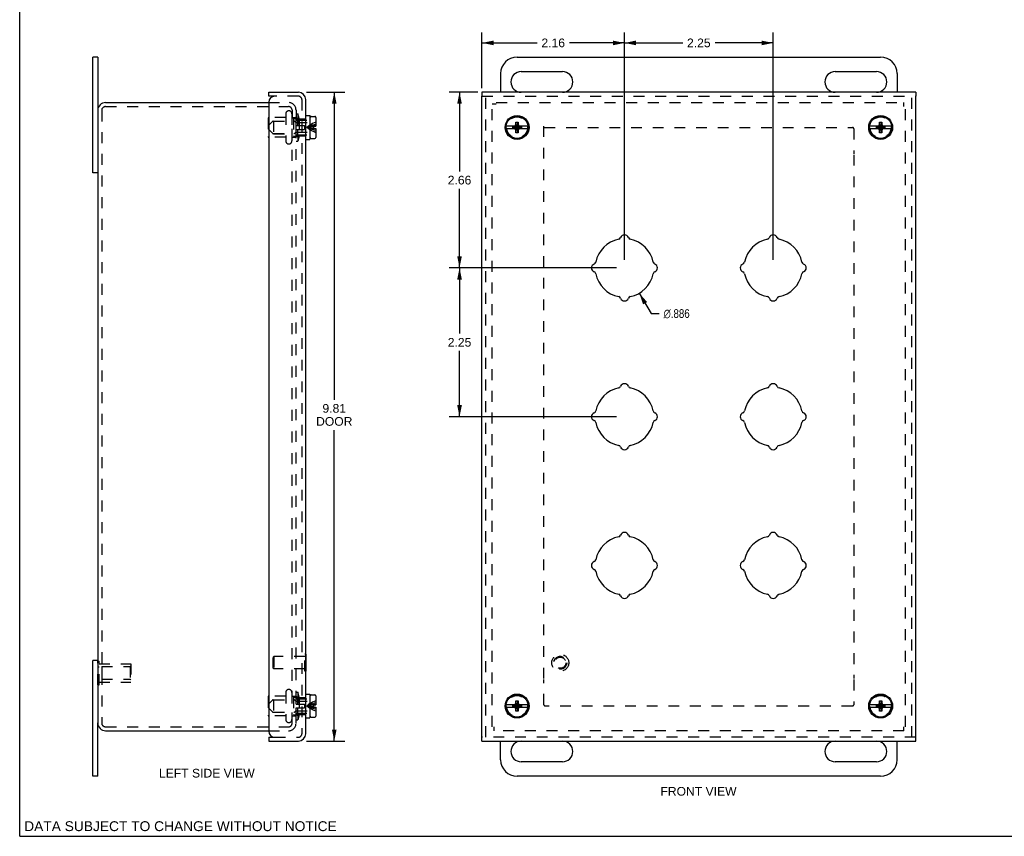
# Model space of a CAD drawing. Header units: inches. Extents: x 0 to 29.8, y 0 to 19.3.
# Tile 1 of 3: x 0 to 14.9, y 0 to 12.3. Entities that reach past the tile are written whole.
import ezdxf

# ---------------------------------------------------------------- set-up
doc = ezdxf.new("R2010")
doc.units = ezdxf.units.IN
doc.header["$LTSCALE"] = 1.638496
doc.header["$MEASUREMENT"] = 0
doc.linetypes.add('HIDDEN', pattern=[0.2, 0.1, -0.1])
doc.layers.get('0').update_dxf_attribs({"linetype": 'CONTINUOUS'})
for name, color, linetype in [('DEFAULT_2', 8, 'HIDDEN'), ('DIMENSIONS', 7, 'CONTINUOUS'), ('DOOR_ASSEMBLY', 7, 'CONTINUOUS')]:
    doc.layers.add(name, color=color, linetype=linetype)
doc.styles.get("Standard").update_dxf_attribs({"font": 'arial.ttf'})
doc.styles.add('TEXTSTYLE_1', font='gdt', dxfattribs={"width": 0.8})
doc.dimstyles.new('DIMSTYLE_1', dxfattribs={"dimtxt": 0.13143, "dimasz": 0.17524, "dimexe": 0.09, "dimexo": 0.07, "dimgap": 0.09, "dimtad": 0, "dimtih": 1, "dimtoh": 1, "dimdec": 3, "dimzin": 4, "dimdsep": 46, "dimtxsty": 'Standard', "dimblk": '_FILLED', "dimblk1": '_FILLED', "dimblk2": '_FILLED', "dimcen": 0.09, "dimadec": 3, "dimazin": 1, "dimtfac": 1, "dimtdec": 3, "dimtofl": 0, "dimtmove": 0, "dimatfit": 1, "dimldrblk": '_FILLED', "dimfxl": 0, "dimtolj": 1, "dimtzin": 4, "dimarcsym": 0})
doc.dimstyles.new('DIMSTYLE_2', dxfattribs={"dimtxt": 0.13143, "dimasz": 0.17524, "dimexe": 0.09, "dimexo": 0.07, "dimgap": 0.0375, "dimtad": 0, "dimtih": 1, "dimtoh": 1, "dimzin": 4, "dimdsep": 46, "dimtxsty": 'Standard', "dimblk": '_FILLED', "dimblk1": '_FILLED', "dimblk2": '_FILLED', "dimcen": 0.09, "dimazin": 1, "dimtfac": 1, "dimtdec": 3, "dimtofl": 0, "dimtmove": 0, "dimatfit": 3, "dimldrblk": '_FILLED', "dimfxl": 0, "dimtolj": 1, "dimtzin": 4, "dimarcsym": 0})

# ---------------------------------------------------------------- blocks, each defined once
blk = doc.blocks.new('_FILLED')
at = {"color": 0, "linetype": 'ByBlock'}
blk.add_solid([(0, 0), (-1, 0.2), (-1, -0.2)], dxfattribs=at)
blk = doc.blocks.new('*D1')
at = {"layer": 'DIMENSIONS', "color": 2, "linetype": 'Continuous'}
for p, q in [((9.373, 8.213), (9.552, 7.905)), ((9.552, 7.905), (9.675, 7.905))]:
    blk.add_line(p, q, dxfattribs=at)
at = {"layer": 'DIMENSIONS', "color": 2, "linetype": 'Continuous', "xscale": 0.1752402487, "yscale": 0.1752402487, "zscale": 0.1752402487, "rotation": 120.2599769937}
blk.add_blockref('_FILLED', (9.373, 8.213), dxfattribs=at)
at = {"layer": 'DIMENSIONS', "color": 2, "linetype": 'Continuous', "insert": (9.741, 7.971), "char_height": 0.13143, "width": 0.5324, "attachment_point": 1, "line_spacing_factor": 0.9, "style": 'TEXTSTYLE_1'}
blk.add_mtext('{\\fgdt;n}\\fArial;.886', dxfattribs=at)
blk = doc.blocks.new('*D2')
at = {"layer": 'DIMENSIONS', "color": 2, "linetype": 'Continuous'}
for p, q in [((4.339, 11.252), (4.917, 11.252)), ((4.759, 11.252), (4.759, 6.602)), ((4.759, 1.439), (4.759, 6.142)), ((4.339, 1.439), (4.917, 1.439))]:
    blk.add_line(p, q, dxfattribs=at)
at = {"layer": 'DIMENSIONS', "color": 2, "linetype": 'Continuous', "xscale": 0.1752402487, "yscale": 0.1752402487, "zscale": 0.1752402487}
for p, rotation in [((4.759, 11.252), 90), ((4.759, 1.439), 270)]:
    blk.add_blockref('_FILLED', p, dxfattribs=dict(at, rotation=rotation))
at = {"layer": 'DIMENSIONS', "color": 2, "linetype": 'Continuous', "insert": (4.759, 6.537), "char_height": 0.1314, "width": 0.55015, "attachment_point": 2, "line_spacing_factor": 0.9}
blk.add_mtext('9.81\\PDOOR', dxfattribs=at)
blk = doc.blocks.new('*D13')
at = {"layer": 'DIMENSIONS', "color": 2, "linetype": 'Continuous'}
for p, q in [((6.931, 11.252), (6.497, 11.252)), ((6.654, 11.252), (6.654, 10.055)), ((6.654, 8.595), (6.654, 9.792)), ((9.027, 8.595), (6.497, 8.595))]:
    blk.add_line(p, q, dxfattribs=at)
at = {"layer": 'DIMENSIONS', "color": 2, "linetype": 'Continuous', "xscale": 0.1752402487, "yscale": 0.1752402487, "zscale": 0.1752402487}
for p, rotation in [((6.654, 11.252), 90), ((6.654, 8.595), 270)]:
    blk.add_blockref('_FILLED', p, dxfattribs=dict(at, rotation=rotation))
at = {"layer": 'DIMENSIONS', "color": 2, "linetype": 'Continuous', "insert": (6.654, 9.989), "char_height": 0.1314, "width": 0.35716, "attachment_point": 2, "line_spacing_factor": 0.9}
blk.add_mtext('2.66', dxfattribs=at)
blk = doc.blocks.new('*D14')
at = {"layer": 'DIMENSIONS', "color": 2, "linetype": 'Continuous'}
for p, q in [((6.993, 11.314), (6.993, 12.156)), ((9.149, 8.718), (9.149, 12.156)), ((6.993, 11.998), (7.827, 11.998)), ((9.149, 11.998), (8.316, 11.998))]:
    blk.add_line(p, q, dxfattribs=at)
at = {"layer": 'DIMENSIONS', "color": 2, "linetype": 'Continuous', "xscale": 0.1752402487, "yscale": 0.1752402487, "zscale": 0.1752402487, "rotation": 180}
blk.add_blockref('_FILLED', (6.993, 11.998), dxfattribs=at)
at = {"layer": 'DIMENSIONS', "color": 2, "linetype": 'Continuous', "xscale": 0.1752402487, "yscale": 0.1752402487, "zscale": 0.1752402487}
blk.add_blockref('_FILLED', (9.149, 11.998), dxfattribs=at)
at = {"layer": 'DIMENSIONS', "color": 2, "linetype": 'Continuous', "insert": (8.071, 12.064), "char_height": 0.1314, "width": 0.35716, "attachment_point": 2, "line_spacing_factor": 0.9}
blk.add_mtext('2.16', dxfattribs=at)
blk = doc.blocks.new('*D15')
at = {"layer": 'DIMENSIONS', "color": 2, "linetype": 'Continuous'}
for p, q in [((9.149, 8.718), (9.149, 12.156)), ((11.399, 8.718), (11.399, 12.156)), ((9.149, 11.998), (10.03, 11.998)), ((11.399, 11.998), (10.519, 11.998))]:
    blk.add_line(p, q, dxfattribs=at)
at = {"layer": 'DIMENSIONS', "color": 2, "linetype": 'Continuous', "xscale": 0.1752402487, "yscale": 0.1752402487, "zscale": 0.1752402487, "rotation": 180}
blk.add_blockref('_FILLED', (9.149, 11.998), dxfattribs=at)
at = {"layer": 'DIMENSIONS', "color": 2, "linetype": 'Continuous', "xscale": 0.1752402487, "yscale": 0.1752402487, "zscale": 0.1752402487}
blk.add_blockref('_FILLED', (11.399, 11.998), dxfattribs=at)
at = {"layer": 'DIMENSIONS', "color": 2, "linetype": 'Continuous', "insert": (10.274, 12.064), "char_height": 0.1314, "width": 0.35716, "attachment_point": 2, "line_spacing_factor": 0.9}
blk.add_mtext('2.25', dxfattribs=at)
blk = doc.blocks.new('*D16')
at = {"layer": 'DIMENSIONS', "color": 2, "linetype": 'Continuous'}
for p, q in [((9.027, 8.595), (6.497, 8.595)), ((6.654, 8.595), (6.654, 7.602)), ((6.654, 6.345), (6.654, 7.339)), ((9.027, 6.345), (6.497, 6.345))]:
    blk.add_line(p, q, dxfattribs=at)
at = {"layer": 'DIMENSIONS', "color": 2, "linetype": 'Continuous', "xscale": 0.1752402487, "yscale": 0.1752402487, "zscale": 0.1752402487}
for p, rotation in [((6.654, 8.595), 90), ((6.654, 6.345), 270)]:
    blk.add_blockref('_FILLED', p, dxfattribs=dict(at, rotation=rotation))
at = {"layer": 'DIMENSIONS', "color": 2, "linetype": 'Continuous', "insert": (6.654, 7.536), "char_height": 0.1314, "width": 0.35716, "attachment_point": 2, "line_spacing_factor": 0.9}
blk.add_mtext('2.25', dxfattribs=at)

msp = doc.modelspace()

# ---------------------------------------------------------------- linework, layer by layer
at = {"color": 7, "linetype": 'Continuous'}
for p, q in [((0, 0), (0, 19.2764)), ((1.1802, 11.7829), (1.1052, 11.7829)), ((1.1802, 11.7829), (1.1802, 10.9754)), ((7.5245, 11.7829), (13.0245, 11.7829)), ((7.2745, 11.5329), (7.2745, 11.2517)), ((7.587, 11.5642), (8.212, 11.5642)), ((12.337, 11.5642), (12.962, 11.5642)), ((13.2745, 11.5329), (13.2745, 11.2517)), ((8.212, 11.2517), (7.587, 11.2517)), ((12.962, 11.2517), (12.337, 11.2517)), ((1.1802, 10.0329), (1.1052, 10.0329)), ((1.1802, 2.6579), (1.1052, 2.6579)), ((1.1802, 0.9079), (1.1802, 1.7154)), ((7.2745, 1.1579), (7.2745, 1.4392)), ((7.587, 1.4392), (8.212, 1.4392)), ((12.337, 1.4392), (12.962, 1.4392)), ((13.2745, 1.1579), (13.2745, 1.4392)), ((8.212, 1.1267), (7.587, 1.1267)), ((12.962, 1.1267), (12.337, 1.1267)), ((1.1802, 0.9079), (1.1052, 0.9079)), ((13.0245, 0.9079), (7.5245, 0.9079)), ((0, 0), (29.7908, 0))]:
    msp.add_line(p, q, dxfattribs=at)
at = {"color": 3, "linetype": 'Continuous'}
for p, q in [((1.1052, 10.0329), (1.1052, 11.7829)), ((1.3002, 11.0954), (3.7682, 11.0954)), ((1.1802, 10.9754), (1.1802, 1.7154)), ((1.1052, 0.9079), (1.1052, 2.6579)), ((1.3002, 1.5954), (3.7682, 1.5954))]:
    msp.add_line(p, q, dxfattribs=at)
at = {"color": 7, "linetype": 'Continuous'}
for centre, radius, start, end in [((7.5245, 11.5329), 0.25, 90, 180), ((13.0245, 11.5329), 0.25, 0, 90), ((7.587, 11.4079), 0.1562, 90, 270), ((8.212, 11.4079), 0.1562, 270, 90), ((12.337, 11.4079), 0.1562, 90, 270), ((12.962, 11.4079), 0.1562, 270, 90), ((7.587, 1.2829), 0.1562, 90, 270), ((8.212, 1.2829), 0.1562, 270, 90), ((12.337, 1.2829), 0.1562, 90, 270), ((12.962, 1.2829), 0.1562, 270, 90), ((7.5245, 1.1579), 0.25, 180, 270), ((13.0245, 1.1579), 0.25, 270, 360)]:
    msp.add_arc(centre, radius, start, end, dxfattribs=at)
at = {"color": 3, "linetype": 'Continuous'}
for centre, start, end in [((1.3002, 10.9754), 90, 180), ((1.3002, 1.7154), 180, 270)]:
    msp.add_arc(centre, 0.12, start, end, dxfattribs=at)
at = {"layer": 'DEFAULT_2', "color": 8, "linetype": 'HIDDEN'}
for p, q in [((1.3002, 11.0354), (4.0682, 11.0354)), ((3.7682, 11.0954), (4.0682, 11.0954)), ((7.1495, 1.6554), (7.1495, 11.0734)), ((7.2095, 11.0734), (7.1495, 11.0734)), ((7.2095, 11.0954), (13.3775, 11.0954)), ((13.3775, 11.0354), (13.3775, 11.0954)), ((13.3995, 1.6554), (13.3995, 11.0354)), ((1.2402, 10.9754), (1.2402, 1.7154)), ((4.0247, 10.9242), (4.0247, 10.5167)), ((4.073, 10.9704), (4.071, 10.9704)), ((4.1192, 10.9242), (4.1192, 10.5167)), ((4.1202, 10.9834), (4.1202, 10.8564)), ((4.1802, 10.9834), (4.1802, 10.8564)), ((4.1802, 10.9279), (4.2102, 10.9279)), ((4.2102, 10.9279), (4.2102, 10.5129)), ((4.2257, 10.8554), (4.2102, 10.9279)), ((3.7567, 10.8584), (3.7567, 10.5824)), ((4.0247, 10.8684), (3.7667, 10.8684)), ((3.8402, 10.8154), (3.8402, 10.6254)), ((3.8402, 10.8154), (4.1402, 10.8154)), ((4.1192, 10.8684), (4.1702, 10.8684)), ((4.1402, 10.8504), (4.1402, 10.5904)), ((4.1452, 10.8554), (4.2257, 10.8554)), ((4.1802, 10.7004), (4.1802, 10.8564)), ((4.2257, 10.8554), (4.2257, 10.5854)), ((7.9307, 2.3847), (7.9307, 10.8564)), ((3.8402, 10.6254), (4.1402, 10.6254)), ((4.1202, 2.3517), (4.1202, 10.7004)), ((4.1452, 10.5854), (4.2257, 10.5854)), ((4.1802, 1.7074), (4.1802, 10.7004)), ((4.2257, 10.5854), (4.2102, 10.5129)), ((7.9387, 10.7204), (12.5982, 10.7204)), ((12.6182, 10.7004), (12.6182, 10.3222)), ((4.0247, 10.5724), (3.7667, 10.5724)), ((4.073, 10.4704), (4.071, 10.4704)), ((4.1192, 10.5724), (4.1702, 10.5724)), ((4.1802, 10.5129), (4.2102, 10.5129)), ((12.6182, 10.3062), (12.6182, 2.3847)), ((1.1798, 2.6505), (1.2008, 2.6505)), ((1.1798, 2.2903), (1.1798, 2.6505)), ((1.1798, 2.5605), (1.2008, 2.5605)), ((1.2008, 2.2903), (1.2008, 2.6505)), ((1.2008, 2.6104), (1.6798, 2.6104)), ((1.2423, 2.5654), (1.6698, 2.5654)), ((1.2423, 2.5654), (1.2423, 2.3754)), ((1.6698, 2.5654), (1.6798, 2.5754)), ((1.6698, 2.5654), (1.6698, 2.3754)), ((1.6798, 2.6104), (1.6798, 2.3304)), ((1.1798, 2.3803), (1.2008, 2.3803)), ((1.1798, 2.2903), (1.2008, 2.2903)), ((1.2008, 2.3304), (1.6798, 2.3304)), ((1.2423, 2.3754), (1.6698, 2.3754)), ((1.6698, 2.3754), (1.6798, 2.3654)), ((4.1202, 1.7074), (4.1202, 2.3517)), ((7.9307, 1.9904), (7.9307, 2.3687)), ((12.6182, 2.3687), (12.6182, 1.9904)), ((3.7567, 2.1084), (3.7567, 1.8324)), ((4.0247, 2.1184), (3.7667, 2.1184)), ((4.0247, 2.1742), (4.0247, 1.7667)), ((4.073, 2.2204), (4.071, 2.2204)), ((4.1192, 2.1742), (4.1192, 1.7667)), ((4.1192, 2.1184), (4.1702, 2.1184)), ((4.1402, 2.1004), (4.1402, 1.8404)), ((4.1452, 2.1054), (4.2257, 2.1054)), ((4.1802, 2.1779), (4.2102, 2.1779)), ((4.2257, 2.1054), (4.2102, 2.1779)), ((4.2102, 2.1779), (4.2102, 1.7629)), ((4.2257, 2.1054), (4.2257, 1.8354)), ((3.8402, 2.0654), (4.1402, 2.0654)), ((3.8402, 2.0654), (3.8402, 1.8754)), ((12.5982, 1.9704), (7.9507, 1.9704)), ((4.0247, 1.8224), (3.7667, 1.8224)), ((3.8402, 1.8754), (4.1402, 1.8754)), ((4.1192, 1.8224), (4.1702, 1.8224)), ((4.1452, 1.8354), (4.2257, 1.8354)), ((4.2257, 1.8354), (4.2102, 1.7629)), ((1.3002, 1.6554), (4.0682, 1.6554)), ((4.073, 1.7204), (4.071, 1.7204)), ((4.1802, 1.7629), (4.2102, 1.7629)), ((7.1715, 1.6554), (7.1715, 1.5954)), ((13.3775, 1.5954), (13.3775, 1.6554)), ((3.7682, 1.5954), (4.0682, 1.5954)), ((13.3775, 1.5954), (7.1715, 1.5954))]:
    msp.add_line(p, q, dxfattribs=at)
for centre in [(7.5245, 10.7204), (13.0245, 10.7204), (7.5245, 1.9704), (13.0245, 1.9704)]:
    msp.add_circle(centre, 0.1585, dxfattribs=at)
for centre, radius, start, end in [((1.3002, 10.9754), 0.06, 90, 180), ((4.0682, 10.9834), 0.112, 0, 90), ((4.0682, 10.9834), 0.052, 0, 90), ((4.071, 10.9242), 0.0462, 90, 180), ((4.073, 10.9242), 0.0462, 0, 90), ((4.1702, 10.8784), 0.01, 270, 359.99999), ((3.7667, 10.8584), 0.01, 90, 180), ((4.1452, 10.8504), 0.005, 90, 180.00005), ((3.7667, 10.5824), 0.01, 180, 270), ((4.1452, 10.5904), 0.005, 179.99995, 270), ((12.5982, 10.7004), 0.02, 0, 90), ((4.071, 10.5167), 0.0462, 180, 270), ((4.073, 10.5167), 0.0462, 270, 360), ((4.1702, 10.5624), 0.01, 0.00001, 90), ((3.7667, 2.1084), 0.01, 90, 180), ((4.071, 2.1742), 0.0462, 90, 180), ((4.073, 2.1742), 0.0462, 0, 90), ((4.1452, 2.1004), 0.005, 90, 180.00005), ((4.1702, 2.1284), 0.01, 270, 359.99999), ((7.9507, 1.9904), 0.02, 180, 270), ((12.5982, 1.9904), 0.02, 270, 360), ((3.7667, 1.8324), 0.01, 180, 270), ((4.1452, 1.8404), 0.005, 179.99995, 270), ((4.1702, 1.8124), 0.01, 0.00001, 90), ((1.3002, 1.7154), 0.06, 180, 270), ((4.071, 1.7667), 0.0462, 180, 270), ((4.0682, 1.7074), 0.112, 270, 360), ((4.0682, 1.7074), 0.052, 270, 360), ((4.073, 1.7667), 0.0462, 270, 360)]:
    msp.add_arc(centre, radius, start, end, dxfattribs=at)
at = {"layer": 'DOOR_ASSEMBLY', "color": 7, "linetype": 'Continuous'}
for p, q in [((3.7682, 11.1917), (3.7682, 11.2517)), ((3.8582, 11.1917), (3.7682, 11.1917)), ((6.9932, 11.2517), (6.9932, 11.1917)), ((13.5557, 11.2517), (13.5557, 11.1917)), ((4.3282, 10.9014), (4.3907, 10.9014)), ((4.3907, 10.9014), (4.3907, 10.5394)), ((4.4107, 10.8874), (4.4637, 10.8874)), ((4.3907, 10.7934), (4.3957, 10.7934)), ((4.3957, 10.5684), (4.3957, 10.8724)), ((4.4457, 10.7369), (4.4457, 10.7039)), ((4.4457, 10.7369), (4.4787, 10.7369)), ((4.4787, 10.8724), (4.4787, 10.7369)), ((7.4919, 10.7369), (7.3583, 10.7369)), ((7.4597, 10.7071), (7.4597, 10.7338)), ((7.4597, 10.7338), (7.5892, 10.7071)), ((7.4597, 10.7338), (7.4864, 10.7338)), ((7.4597, 10.7071), (7.5892, 10.7338)), ((7.4775, 10.7369), (7.4968, 10.7481)), ((7.4864, 10.7338), (7.4919, 10.7369)), ((7.4864, 10.7071), (7.5625, 10.7338)), ((7.4864, 10.7338), (7.5625, 10.7071)), ((7.4968, 10.7481), (7.508, 10.7674)), ((7.4968, 10.6927), (7.5521, 10.7481)), ((7.5521, 10.6927), (7.4968, 10.7481)), ((7.508, 10.6404), (7.541, 10.8004)), ((7.508, 10.7674), (7.508, 10.8004)), ((7.541, 10.6404), (7.508, 10.8004)), ((7.508, 10.8004), (7.541, 10.8004)), ((7.508, 10.6734), (7.541, 10.7674)), ((7.541, 10.6734), (7.508, 10.7674)), ((7.541, 10.8004), (7.541, 10.7674)), ((7.541, 10.7674), (7.5521, 10.7481)), ((7.5521, 10.7481), (7.5715, 10.7369)), ((7.557, 10.7369), (7.5625, 10.7338)), ((7.6906, 10.7369), (7.557, 10.7369)), ((7.5625, 10.7338), (7.5892, 10.7338)), ((7.5892, 10.7338), (7.5892, 10.7071)), ((12.9919, 10.7369), (12.8583, 10.7369)), ((12.9597, 10.7071), (12.9597, 10.7338)), ((12.9597, 10.7071), (13.0892, 10.7338)), ((12.9597, 10.7338), (12.9864, 10.7338)), ((12.9597, 10.7338), (13.0892, 10.7071)), ((12.9775, 10.7369), (12.9968, 10.7481)), ((12.9864, 10.7338), (12.9919, 10.7369)), ((12.9864, 10.7071), (13.0625, 10.7338)), ((12.9864, 10.7338), (13.0625, 10.7071)), ((12.9968, 10.7481), (13.008, 10.7674)), ((12.9968, 10.6927), (13.0521, 10.7481)), ((13.0521, 10.6927), (12.9968, 10.7481)), ((13.008, 10.6404), (13.041, 10.8004)), ((13.008, 10.7674), (13.008, 10.8004)), ((13.041, 10.6404), (13.008, 10.8004)), ((13.008, 10.8004), (13.041, 10.8004)), ((13.008, 10.6734), (13.041, 10.7674)), ((13.041, 10.6734), (13.008, 10.7674)), ((13.041, 10.8004), (13.041, 10.7674)), ((13.041, 10.7674), (13.0521, 10.7481)), ((13.0521, 10.7481), (13.0715, 10.7369)), ((13.1906, 10.7369), (13.057, 10.7369)), ((13.057, 10.7369), (13.0625, 10.7338)), ((13.0625, 10.7338), (13.0892, 10.7338)), ((13.0892, 10.7338), (13.0892, 10.7071)), ((4.3907, 10.6474), (4.3957, 10.6474)), ((4.4457, 10.7039), (4.4787, 10.7039)), ((4.4787, 10.7039), (4.4787, 10.5684)), ((7.3583, 10.7039), (7.4919, 10.7039)), ((7.4864, 10.7071), (7.4597, 10.7071)), ((7.4968, 10.6927), (7.4775, 10.7039)), ((7.4919, 10.7039), (7.4864, 10.7071)), ((7.508, 10.6734), (7.4968, 10.6927)), ((7.508, 10.6404), (7.508, 10.6734)), ((7.541, 10.6404), (7.508, 10.6404)), ((7.5521, 10.6927), (7.541, 10.6734)), ((7.541, 10.6734), (7.541, 10.6404)), ((7.5715, 10.7039), (7.5521, 10.6927)), ((7.5625, 10.7071), (7.557, 10.7039)), ((7.557, 10.7039), (7.6906, 10.7039)), ((7.5892, 10.7071), (7.5625, 10.7071)), ((12.8583, 10.7039), (12.9919, 10.7039)), ((12.9864, 10.7071), (12.9597, 10.7071)), ((12.9968, 10.6927), (12.9775, 10.7039)), ((12.9919, 10.7039), (12.9864, 10.7071)), ((13.008, 10.6734), (12.9968, 10.6927)), ((13.008, 10.6404), (13.008, 10.6734)), ((13.041, 10.6404), (13.008, 10.6404)), ((13.0521, 10.6927), (13.041, 10.6734)), ((13.041, 10.6734), (13.041, 10.6404)), ((13.0715, 10.7039), (13.0521, 10.6927)), ((13.0625, 10.7071), (13.057, 10.7039)), ((13.057, 10.7039), (13.1906, 10.7039)), ((13.0892, 10.7071), (13.0625, 10.7071)), ((4.3282, 10.5394), (4.3907, 10.5394)), ((4.4107, 10.5534), (4.4637, 10.5534)), ((4.3322, 2.7522), (4.3282, 2.7522)), ((4.3322, 2.4962), (4.3322, 2.7522)), ((4.3322, 2.4962), (4.3282, 2.4962)), ((4.3282, 2.1514), (4.3907, 2.1514)), ((4.3907, 2.1514), (4.3907, 1.7894)), ((4.3957, 1.8184), (4.3957, 2.1224)), ((4.4107, 2.1374), (4.4637, 2.1374)), ((4.4787, 2.1224), (4.4787, 1.9869)), ((4.3907, 2.0434), (4.3957, 2.0434)), ((4.4457, 1.9869), (4.4787, 1.9869)), ((4.4457, 1.9869), (4.4457, 1.9539)), ((4.4457, 1.9539), (4.4787, 1.9539)), ((4.4787, 1.9539), (4.4787, 1.8184)), ((7.4919, 1.9869), (7.3583, 1.9869)), ((7.3583, 1.9539), (7.4919, 1.9539)), ((7.4597, 1.9838), (7.5892, 1.9571)), ((7.4597, 1.9838), (7.4864, 1.9838)), ((7.4597, 1.9571), (7.5892, 1.9838)), ((7.4597, 1.9571), (7.4597, 1.9838)), ((7.4864, 1.9571), (7.4597, 1.9571)), ((7.4775, 1.9869), (7.4968, 1.9981)), ((7.4968, 1.9427), (7.4775, 1.9539)), ((7.4864, 1.9838), (7.4919, 1.9869)), ((7.4864, 1.9838), (7.5625, 1.9571)), ((7.4864, 1.9571), (7.5625, 1.9838)), ((7.4919, 1.9539), (7.4864, 1.9571)), ((7.4968, 1.9981), (7.508, 2.0174)), ((7.4968, 1.9981), (7.5521, 1.9427)), ((7.4968, 1.9427), (7.5521, 1.9981)), ((7.508, 1.9234), (7.4968, 1.9427)), ((7.508, 2.0504), (7.541, 2.0504)), ((7.541, 1.8904), (7.508, 2.0504)), ((7.508, 2.0174), (7.508, 2.0504)), ((7.508, 1.8904), (7.541, 2.0504)), ((7.541, 1.9234), (7.508, 2.0174)), ((7.508, 1.9234), (7.541, 2.0174)), ((7.541, 2.0504), (7.541, 2.0174)), ((7.541, 2.0174), (7.5521, 1.9981)), ((7.5521, 1.9427), (7.541, 1.9234)), ((7.5521, 1.9981), (7.5715, 1.9869)), ((7.5715, 1.9539), (7.5521, 1.9427)), ((7.557, 1.9869), (7.5625, 1.9838)), ((7.6906, 1.9869), (7.557, 1.9869)), ((7.5625, 1.9571), (7.557, 1.9539)), ((7.557, 1.9539), (7.6906, 1.9539)), ((7.5625, 1.9838), (7.5892, 1.9838)), ((7.5892, 1.9571), (7.5625, 1.9571)), ((7.5892, 1.9838), (7.5892, 1.9571)), ((12.9919, 1.9869), (12.8583, 1.9869)), ((12.8583, 1.9539), (12.9919, 1.9539)), ((12.9597, 1.9571), (13.0892, 1.9838)), ((12.9597, 1.9838), (12.9864, 1.9838)), ((12.9597, 1.9838), (13.0892, 1.9571)), ((12.9597, 1.9571), (12.9597, 1.9838)), ((12.9864, 1.9571), (12.9597, 1.9571)), ((12.9775, 1.9869), (12.9968, 1.9981)), ((12.9968, 1.9427), (12.9775, 1.9539)), ((12.9864, 1.9838), (12.9919, 1.9869)), ((12.9864, 1.9838), (13.0625, 1.9571)), ((12.9864, 1.9571), (13.0625, 1.9838)), ((12.9919, 1.9539), (12.9864, 1.9571)), ((12.9968, 1.9981), (13.008, 2.0174)), ((12.9968, 1.9981), (13.0521, 1.9427)), ((12.9968, 1.9427), (13.0521, 1.9981)), ((13.008, 1.9234), (12.9968, 1.9427)), ((13.008, 2.0504), (13.041, 2.0504)), ((13.041, 1.8904), (13.008, 2.0504)), ((13.008, 2.0174), (13.008, 2.0504)), ((13.008, 1.8904), (13.041, 2.0504)), ((13.041, 1.9234), (13.008, 2.0174)), ((13.008, 1.9234), (13.041, 2.0174)), ((13.041, 2.0504), (13.041, 2.0174)), ((13.041, 2.0174), (13.0521, 1.9981)), ((13.0521, 1.9427), (13.041, 1.9234)), ((13.0521, 1.9981), (13.0715, 1.9869)), ((13.0715, 1.9539), (13.0521, 1.9427)), ((13.1906, 1.9869), (13.057, 1.9869)), ((13.057, 1.9869), (13.0625, 1.9838)), ((13.0625, 1.9571), (13.057, 1.9539)), ((13.057, 1.9539), (13.1906, 1.9539)), ((13.0625, 1.9838), (13.0892, 1.9838)), ((13.0892, 1.9571), (13.0625, 1.9571)), ((13.0892, 1.9838), (13.0892, 1.9571)), ((4.3282, 1.7894), (4.3907, 1.7894)), ((4.3907, 1.8974), (4.3957, 1.8974)), ((4.4107, 1.8034), (4.4637, 1.8034)), ((7.508, 1.8904), (7.508, 1.9234)), ((7.541, 1.8904), (7.508, 1.8904)), ((7.541, 1.9234), (7.541, 1.8904)), ((13.008, 1.8904), (13.008, 1.9234)), ((13.041, 1.8904), (13.008, 1.8904)), ((13.041, 1.9234), (13.041, 1.8904)), ((3.7682, 1.4992), (3.8582, 1.4992)), ((3.7682, 1.4992), (3.7682, 1.4392)), ((6.9932, 1.4392), (6.9932, 1.4992)), ((13.5557, 1.4392), (13.5557, 1.4992))]:
    msp.add_line(p, q, dxfattribs=at)
at = {"layer": 'DOOR_ASSEMBLY', "color": 3, "linetype": 'Continuous'}
for p, q in [((3.7682, 11.2517), (4.2162, 11.2517)), ((13.5557, 11.2517), (6.9932, 11.2517)), ((6.9932, 1.4992), (6.9932, 11.1917)), ((13.5557, 1.4992), (13.5557, 11.1917)), ((3.7682, 11.1017), (3.7682, 1.5892)), ((4.3282, 1.5512), (4.3282, 11.1397)), ((3.7682, 1.4392), (4.2162, 1.4392)), ((6.9932, 1.4392), (13.5557, 1.4392))]:
    msp.add_line(p, q, dxfattribs=at)
at = {"layer": 'DOOR_ASSEMBLY', "color": 8, "linetype": 'HIDDEN'}
for p, q in [((4.2162, 11.1917), (3.8582, 11.1917)), ((6.9932, 11.1917), (13.5557, 11.1917)), ((7.0532, 1.4992), (7.0532, 11.1917)), ((13.4957, 1.4992), (13.4957, 11.1917)), ((4.2682, 11.1397), (4.2682, 1.5512)), ((3.7687, 10.7534), (3.8253, 10.81)), ((3.7687, 10.6874), (3.7687, 10.7534)), ((3.8359, 10.8144), (4.1495, 10.8144)), ((4.1723, 10.7978), (4.1601, 10.81)), ((4.1807, 10.8409), (4.2032, 10.8634)), ((4.1807, 10.7504), (4.1807, 10.8409)), ((4.1807, 10.8304), (4.3907, 10.8304)), ((4.1807, 10.7504), (4.3107, 10.7504)), ((4.1829, 10.7934), (4.3907, 10.7934)), ((4.2032, 10.8634), (4.2032, 10.7504)), ((4.2032, 10.8504), (4.3282, 10.8504)), ((4.3107, 10.7504), (4.3107, 10.6904)), ((4.4102, 10.7298), (4.3927, 10.7277)), ((3.7687, 10.6874), (3.8253, 10.6308)), ((3.8359, 10.6264), (4.1495, 10.6264)), ((4.1723, 10.643), (4.1601, 10.6308)), ((4.1807, 10.5999), (4.1807, 10.6904)), ((4.1807, 10.6904), (4.3107, 10.6904)), ((4.1807, 10.6104), (4.3907, 10.6104)), ((4.1807, 10.5999), (4.2032, 10.5774)), ((4.1829, 10.6474), (4.3907, 10.6474)), ((4.2032, 10.6904), (4.2032, 10.5774)), ((4.2032, 10.5904), (4.3282, 10.5904)), ((4.4102, 10.711), (4.3927, 10.7132)), ((3.8322, 2.7082), (3.8422, 2.7182)), ((3.8322, 2.5402), (3.8322, 2.7082)), ((4.3142, 2.7182), (3.8422, 2.7182)), ((3.8422, 2.7182), (3.8422, 2.5302)), ((4.3282, 2.7522), (4.3142, 2.7522)), ((4.3142, 2.4962), (4.3142, 2.7522)), ((3.8322, 2.5402), (3.8422, 2.5302)), ((4.3142, 2.5302), (3.8422, 2.5302)), ((4.3282, 2.4962), (4.3142, 2.4962)), ((4.1807, 2.0909), (4.2032, 2.1134)), ((4.1807, 2.0004), (4.1807, 2.0909)), ((4.2032, 2.1134), (4.2032, 2.0004)), ((4.2032, 2.1004), (4.3282, 2.1004)), ((3.7687, 2.0034), (3.8253, 2.06)), ((3.7687, 1.9374), (3.7687, 2.0034)), ((3.7687, 1.9374), (3.8253, 1.8808)), ((3.8359, 2.0644), (4.1495, 2.0644)), ((4.1723, 2.0478), (4.1601, 2.06)), ((4.1807, 2.0804), (4.3907, 2.0804)), ((4.1807, 2.0004), (4.3107, 2.0004)), ((4.1807, 1.9404), (4.3107, 1.9404)), ((4.1807, 1.8499), (4.1807, 1.9404)), ((4.1829, 2.0434), (4.3907, 2.0434)), ((4.2032, 1.9404), (4.2032, 1.8274)), ((4.3107, 2.0004), (4.3107, 1.9404)), ((4.4102, 1.9798), (4.3927, 1.9777)), ((4.4102, 1.961), (4.3927, 1.9632)), ((3.8359, 1.8764), (4.1495, 1.8764)), ((4.1723, 1.893), (4.1601, 1.8808)), ((4.1807, 1.8604), (4.3907, 1.8604)), ((4.1807, 1.8499), (4.2032, 1.8274)), ((4.1829, 1.8974), (4.3907, 1.8974)), ((4.2032, 1.8404), (4.3282, 1.8404)), ((3.8582, 1.4992), (4.2162, 1.4992)), ((13.5557, 1.4992), (6.9932, 1.4992))]:
    msp.add_line(p, q, dxfattribs=at)
for points in [[(4.4787, 10.7674), (4.455, 10.7611), (4.4316, 10.7542), (4.4085, 10.7466), (4.3859, 10.7385), (4.3636, 10.7298), (4.3417, 10.7204)], [(4.4085, 10.7651), (4.3859, 10.7512), (4.3636, 10.7363), (4.3417, 10.7204)], [(4.4085, 10.7358), (4.3859, 10.7311), (4.3636, 10.7259), (4.3417, 10.7204)], [(4.3927, 10.7277), (4.3755, 10.7254), (4.3585, 10.7229), (4.3417, 10.7204)], [(4.4787, 10.8004), (4.455, 10.7897), (4.4316, 10.7779), (4.4085, 10.7651)], [(4.4787, 10.7481), (4.455, 10.7444), (4.4316, 10.7403), (4.4085, 10.7358)], [(4.4457, 10.7338), (4.4278, 10.7318), (4.4102, 10.7298)], [(4.3927, 10.7132), (4.3755, 10.7155), (4.3585, 10.7179), (4.3417, 10.7204)], [(4.4787, 10.6927), (4.455, 10.6965), (4.4316, 10.7005), (4.4085, 10.705), (4.3859, 10.7098), (4.3636, 10.7149), (4.3417, 10.7204)], [(4.4085, 10.6758), (4.3859, 10.6896), (4.3636, 10.7045), (4.3417, 10.7204)], [(4.4085, 10.6942), (4.3859, 10.7023), (4.3636, 10.7111), (4.3417, 10.7204)], [(4.4787, 10.6734), (4.455, 10.6797), (4.4316, 10.6866), (4.4085, 10.6942)], [(4.4787, 10.6404), (4.455, 10.6512), (4.4316, 10.6629), (4.4085, 10.6758)], [(4.4457, 10.7071), (4.4278, 10.709), (4.4102, 10.711)], [(4.4787, 2.0174), (4.455, 2.0111), (4.4316, 2.0042), (4.4085, 1.9966), (4.3859, 1.9885), (4.3636, 1.9798), (4.3417, 1.9704)], [(4.4085, 2.0151), (4.3859, 2.0012), (4.3636, 1.9863), (4.3417, 1.9704)], [(4.4787, 1.9981), (4.455, 1.9944), (4.4316, 1.9903), (4.4085, 1.9858), (4.3859, 1.9811), (4.3636, 1.9759), (4.3417, 1.9704)], [(4.3927, 1.9777), (4.3755, 1.9754), (4.3585, 1.9729), (4.3417, 1.9704)], [(4.3927, 1.9632), (4.3755, 1.9655), (4.3585, 1.9679), (4.3417, 1.9704)], [(4.4787, 1.9427), (4.455, 1.9465), (4.4316, 1.9505), (4.4085, 1.955), (4.3859, 1.9598), (4.3636, 1.9649), (4.3417, 1.9704)], [(4.4787, 1.9234), (4.455, 1.9297), (4.4316, 1.9366), (4.4085, 1.9442), (4.3859, 1.9523), (4.3636, 1.9611), (4.3417, 1.9704)], [(4.4085, 1.9258), (4.3859, 1.9396), (4.3636, 1.9545), (4.3417, 1.9704)], [(4.4787, 2.0504), (4.455, 2.0397), (4.4316, 2.0279), (4.4085, 2.0151)], [(4.4457, 1.9838), (4.4278, 1.9818), (4.4102, 1.9798)], [(4.4457, 1.9571), (4.4278, 1.959), (4.4102, 1.961)], [(4.4787, 1.8904), (4.455, 1.9012), (4.4316, 1.9129), (4.4085, 1.9258)]]:
    msp.add_lwpolyline(points, dxfattribs=at)
at = {"layer": 'DOOR_ASSEMBLY', "color": 7, "linetype": 'Continuous'}
for centre, radius in [((7.5245, 10.7204), 0.181), ((7.5245, 10.7204), 0.167), ((13.0245, 10.7204), 0.181), ((13.0245, 10.7204), 0.167), ((7.5245, 1.9704), 0.181), ((7.5245, 1.9704), 0.167), ((13.0245, 1.9704), 0.181), ((13.0245, 1.9704), 0.167)]:
    msp.add_circle(centre, radius, dxfattribs=at)
at = {"layer": 'DOOR_ASSEMBLY', "color": 8, "linetype": 'HIDDEN'}
for radius in [0.128, 0.0981, 0.094, 0.084]:
    msp.add_circle((8.1782, 2.6242), radius, dxfattribs=at)
at = {"layer": 'DOOR_ASSEMBLY', "color": 3, "linetype": 'Continuous'}
for centre, radius, start, end in [((3.8582, 11.1017), 0.09, 90, 180), ((4.2162, 11.1397), 0.112, 0, 90), ((9.1495, 9.0324), 0.0625, 20.80102, 159.19898), ((11.3995, 9.0324), 0.0625, 20.80102, 159.19898), ((9.1495, 8.5954), 0.443, 101.44242, 168.55758), ((9.0536, 9.0688), 0.04, 281.44242, 339.19898), ((9.2453, 9.0688), 0.04, 200.80102, 258.55758), ((9.1495, 8.5954), 0.443, 11.44242, 78.55758), ((11.3995, 8.5954), 0.443, 101.44242, 168.55758), ((11.3036, 9.0688), 0.04, 281.44242, 339.19898), ((11.4953, 9.0688), 0.04, 200.80102, 258.55758), ((11.3995, 8.5954), 0.443, 11.44242, 78.55758), ((8.7125, 8.5954), 0.0625, 110.80102, 249.19898), ((8.6761, 8.6912), 0.04, 290.80102, 348.55758), ((9.6229, 8.6912), 0.04, 191.44242, 249.19898), ((9.5865, 8.5954), 0.0625, 290.80102, 69.19898), ((10.9625, 8.5954), 0.0625, 110.80102, 249.19898), ((10.9261, 8.6912), 0.04, 290.80102, 348.55758), ((11.8729, 8.6912), 0.04, 191.44242, 249.19898), ((11.8365, 8.5954), 0.0625, 290.80102, 69.19898), ((8.6761, 8.4996), 0.04, 11.44242, 69.19898), ((9.1495, 8.5954), 0.443, 191.44242, 258.55758), ((9.1495, 8.5954), 0.443, 281.44242, 348.55758), ((9.6229, 8.4996), 0.04, 110.80102, 168.55758), ((10.9261, 8.4996), 0.04, 11.44242, 69.19898), ((11.3995, 8.5954), 0.443, 191.44242, 258.55758), ((11.3995, 8.5954), 0.443, 281.44242, 348.55758), ((11.8729, 8.4996), 0.04, 110.80102, 168.55758), ((9.0536, 8.122), 0.04, 20.80102, 78.55758), ((9.1495, 8.1584), 0.0625, 200.80102, 339.19898), ((9.2453, 8.122), 0.04, 101.44242, 159.19898), ((11.3036, 8.122), 0.04, 20.80102, 78.55758), ((11.3995, 8.1584), 0.0625, 200.80102, 339.19898), ((11.4953, 8.122), 0.04, 101.44242, 159.19898), ((9.1495, 6.3454), 0.443, 101.44242, 168.55758), ((9.0536, 6.8188), 0.04, 281.44242, 339.19898), ((9.1495, 6.7824), 0.0625, 20.80102, 159.19898), ((9.2453, 6.8188), 0.04, 200.80102, 258.55758), ((9.1495, 6.3454), 0.443, 11.44242, 78.55758), ((11.3995, 6.3454), 0.443, 101.44242, 168.55758), ((11.3036, 6.8188), 0.04, 281.44242, 339.19898), ((11.3995, 6.7824), 0.0625, 20.80102, 159.19898), ((11.4953, 6.8188), 0.04, 200.80102, 258.55758), ((11.3995, 6.3454), 0.443, 11.44242, 78.55758), ((8.6761, 6.4412), 0.04, 290.80102, 348.55758), ((9.6229, 6.4412), 0.04, 191.44242, 249.19898), ((10.9261, 6.4412), 0.04, 290.80102, 348.55758), ((11.8729, 6.4412), 0.04, 191.44242, 249.19898), ((8.7125, 6.3454), 0.0625, 110.80102, 249.19898), ((8.6761, 6.2496), 0.04, 11.44242, 69.19898), ((9.1495, 6.3454), 0.443, 191.44242, 258.55758), ((9.1495, 6.3454), 0.443, 281.44242, 348.55758), ((9.6229, 6.2496), 0.04, 110.80102, 168.55758), ((9.5865, 6.3454), 0.0625, 290.80102, 69.19898), ((10.9625, 6.3454), 0.0625, 110.80102, 249.19898), ((10.9261, 6.2496), 0.04, 11.44242, 69.19898), ((11.3995, 6.3454), 0.443, 191.44242, 258.55758), ((11.3995, 6.3454), 0.443, 281.44242, 348.55758), ((11.8729, 6.2496), 0.04, 110.80102, 168.55758), ((11.8365, 6.3454), 0.0625, 290.80102, 69.19898), ((9.0536, 5.872), 0.04, 20.80102, 78.55758), ((9.1495, 5.9084), 0.0625, 200.80102, 339.19898), ((9.2453, 5.872), 0.04, 101.44242, 159.19898), ((11.3036, 5.872), 0.04, 20.80102, 78.55758), ((11.3995, 5.9084), 0.0625, 200.80102, 339.19898), ((11.4953, 5.872), 0.04, 101.44242, 159.19898), ((9.1495, 4.0954), 0.443, 101.44242, 168.55758), ((9.0536, 4.5688), 0.04, 281.44242, 339.19898), ((9.1495, 4.5324), 0.0625, 20.80102, 159.19898), ((9.2453, 4.5688), 0.04, 200.80102, 258.55758), ((9.1495, 4.0954), 0.443, 11.44242, 78.55758), ((11.3995, 4.0954), 0.443, 101.44242, 168.55758), ((11.3036, 4.5688), 0.04, 281.44242, 339.19898), ((11.3995, 4.5324), 0.0625, 20.80102, 159.19898), ((11.4953, 4.5688), 0.04, 200.80102, 258.55758), ((11.3995, 4.0954), 0.443, 11.44242, 78.55758), ((8.6761, 4.1912), 0.04, 290.80102, 348.55758), ((9.6229, 4.1912), 0.04, 191.44242, 249.19898), ((10.9261, 4.1912), 0.04, 290.80102, 348.55758), ((11.8729, 4.1912), 0.04, 191.44242, 249.19898), ((8.7125, 4.0954), 0.0625, 110.80102, 249.19898), ((8.6761, 3.9996), 0.04, 11.44242, 69.19898), ((9.6229, 3.9996), 0.04, 110.80102, 168.55758), ((9.5865, 4.0954), 0.0625, 290.80102, 69.19898), ((10.9625, 4.0954), 0.0625, 110.80102, 249.19898), ((10.9261, 3.9996), 0.04, 11.44242, 69.19898), ((11.8729, 3.9996), 0.04, 110.80102, 168.55758), ((11.8365, 4.0954), 0.0625, 290.80102, 69.19898), ((9.1495, 4.0954), 0.443, 191.44242, 258.55758), ((9.1495, 4.0954), 0.443, 281.44242, 348.55758), ((11.3995, 4.0954), 0.443, 191.44242, 258.55758), ((11.3995, 4.0954), 0.443, 281.44242, 348.55758), ((9.0536, 3.622), 0.04, 20.80102, 78.55758), ((9.1495, 3.6584), 0.0625, 200.80102, 339.19898), ((9.2453, 3.622), 0.04, 101.44242, 159.19898), ((11.3036, 3.622), 0.04, 20.80102, 78.55758), ((11.3995, 3.6584), 0.0625, 200.80102, 339.19898), ((11.4953, 3.622), 0.04, 101.44242, 159.19898), ((3.8582, 1.5892), 0.09, 180, 270), ((4.2162, 1.5512), 0.112, 270, 360)]:
    msp.add_arc(centre, radius, start, end, dxfattribs=at)
at = {"layer": 'DOOR_ASSEMBLY', "color": 8, "linetype": 'HIDDEN'}
for centre, radius, start, end in [((4.2162, 11.1397), 0.052, 0, 90), ((3.8359, 10.7994), 0.015, 90, 135), ((4.1495, 10.7994), 0.015, 45.00006, 90), ((4.1829, 10.8084), 0.015, 225.00006, 270), ((3.8359, 10.6414), 0.015, 225, 270), ((4.1495, 10.6414), 0.015, 270, 314.99994), ((4.1829, 10.6324), 0.015, 90, 134.99994), ((3.8359, 2.0494), 0.015, 90, 135), ((4.1495, 2.0494), 0.015, 45.00006, 90), ((4.1829, 2.0584), 0.015, 225.00006, 270), ((3.8359, 1.8914), 0.015, 225, 270), ((4.1495, 1.8914), 0.015, 270, 314.99994), ((4.1829, 1.8824), 0.015, 90, 134.99994), ((4.2162, 1.5512), 0.052, 270, 360)]:
    msp.add_arc(centre, radius, start, end, dxfattribs=at)
at = {"layer": 'DOOR_ASSEMBLY', "color": 7, "linetype": 'Continuous'}
for centre, start, end in [((4.4107, 10.8724), 90, 180), ((4.4637, 10.8724), 0, 90), ((4.4107, 10.5684), 180, 270), ((4.4637, 10.5684), 270, 360), ((4.4107, 2.1224), 90, 180), ((4.4637, 2.1224), 0, 90), ((4.4107, 1.8184), 180, 270), ((4.4637, 1.8184), 270, 360)]:
    msp.add_arc(centre, 0.015, start, end, dxfattribs=at)

# ---------------------------------------------------------------- texts
at = {"layer": 'DIMENSIONS', "color": 2, "linetype": 'Continuous', "attachment_point": 2, "line_spacing_factor": 0.9}
for s, insert, char_height, width in [('LEFT SIDE VIEW', (2.8311, 1.0204), 0.13143, 1.445243), ('FRONT VIEW', (10.2692, 0.7462), 0.13143, 1.150136), ('DATA SUBJECT TO CHANGE WITHOUT NOTICE', (2.4322, 0.2276), 0.148954, 4.718914)]:
    msp.add_mtext(s, dxfattribs=dict(at, insert=insert, char_height=char_height, width=width))

# ---------------------------------------------------------------- dimensions: what is measured, and where the dimension line sits
at = {"layer": 'DIMENSIONS', "color": 2, "linetype": 'Continuous'}
for base, p1, p2, picture, middle in [((9.1495, 11.9985), (6.9932, 11.2443), (9.1495, 8.6481), '*D14', (8.0697, 11.9978)), ((11.3995, 11.9985), (9.1495, 8.6481), (11.3995, 8.6481), '*D15', (10.2733, 11.9978))]:
    dim = msp.add_linear_dim(base=base, p1=p1, p2=p2, dimstyle='DIMSTYLE_2', dxfattribs=at)
    dim.commit()
    dim.dimension.update_dxf_attribs({"geometry": picture, "text_midpoint": middle, "dimtype": 160})
dim = msp.add_linear_dim(base=(4.759, 1.4392), p1=(4.2689, 11.2517), p2=(4.2689, 1.4392), angle=270, text='<>\\PDOOR', dimstyle='DIMSTYLE_2', dxfattribs=at)
dim.commit()
dim.dimension.update_dxf_attribs({"geometry": '*D2', "text_midpoint": (4.759, 6.3722), "dimtype": 160})
for base, p1, p2, picture, middle in [((6.6545, 8.5954), (7.0005, 11.2517), (9.0968, 8.5954), '*D13', (6.6528, 9.9228)), ((6.6545, 6.3454), (9.0968, 8.5954), (9.0968, 6.3454), '*D16', (6.6533, 7.4697))]:
    dim = msp.add_linear_dim(base=base, p1=p1, p2=p2, angle=270, dimstyle='DIMSTYLE_2', dxfattribs=at)
    dim.commit()
    dim.dimension.update_dxf_attribs({"geometry": picture, "text_midpoint": middle, "dimtype": 160})
dim = msp.add_diameter_dim_2p(p1=(9.3727, 8.2128), p2=(8.9262, 8.978), text='%%c<>', dimstyle='DIMSTYLE_1', override={"dimpost": '<>'}, dxfattribs=at)
dim.commit()
dim.dimension.update_dxf_attribs({"geometry": '*D1', "text_midpoint": (10.0069, 7.9052), "dimtype": 163})

doc.saveas('drawing.dxf')
